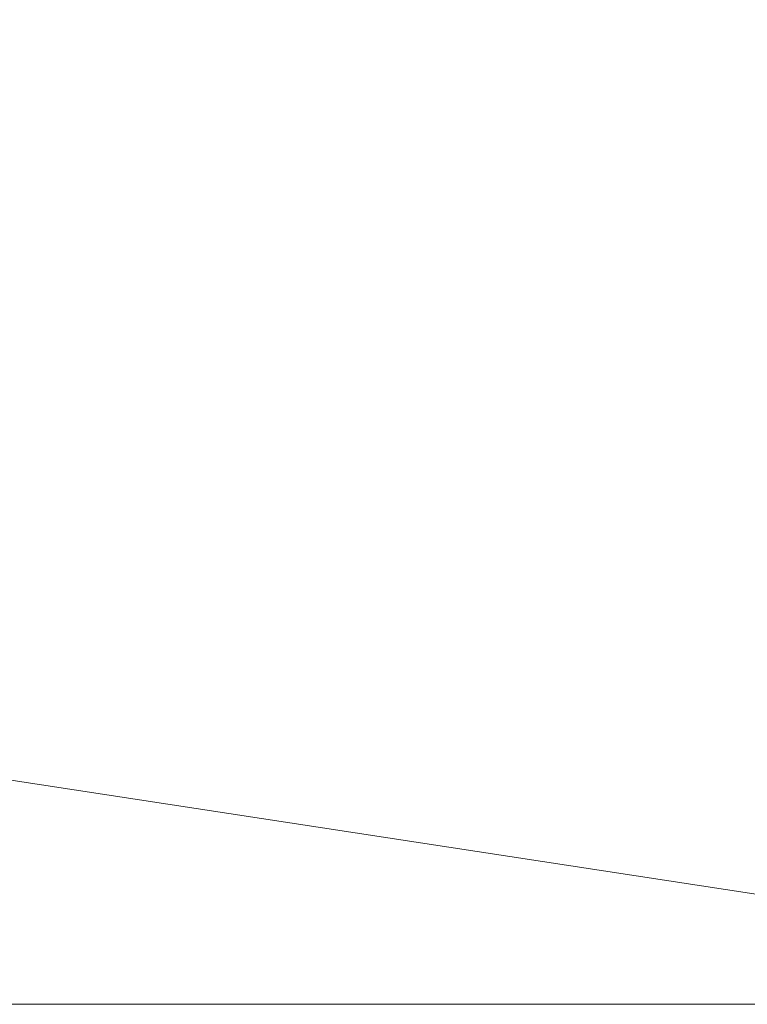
# Model space of a CAD drawing. Header units: inches. Extents: x -263 to 530, y -1 to 602.
# Tile 44 of 256: x -153.68 to -148.09, y 126 to 133.57. Entities that reach past the tile are written whole.
import ezdxf

# ---------------------------------------------------------------- set-up
doc = ezdxf.new("R2010")
doc.units = ezdxf.units.IN
doc.header["$MEASUREMENT"] = 0
doc.layers.add('A-WALL', color=113, linetype='Continuous', lineweight=13)

msp = doc.modelspace()

# ---------------------------------------------------------------- meshes
at = {"layer": 'A-WALL', "lineweight": 18}
mesh = msp.add_polyface(dxfattribs=at)
corners = [(-204.5, 134.5, 114.5), (-198, 134.5, 114.5), (-142.5, 134.5, 114.5), (-142.5, 126, 114.5), (-204.5, 126, 114.5)]
mesh.append_faces([[corners[k] for k in face] for face in [(1, 4, 0)]], dxfattribs={"vtx0": -1})
mesh.append_faces([[corners[k] for k in face] for face in [(3, 4, 1, 2)]], dxfattribs={"vtx1": -1})
mesh = msp.add_polyface(dxfattribs=at)
corners = [(-142.5, 134.5, 260), (-198, 134.5, 260), (-204.5, 134.5, 260), (-204.5, 126, 260), (-142.5, 126, 260)]
mesh.append_faces([[corners[k] for k in face] for face in [(1, 4, 0)]], dxfattribs={"vtx0": -1})
mesh.append_faces([[corners[k] for k in face] for face in [(3, 4, 1, 2)]], dxfattribs={"vtx1": -1})
mesh = msp.add_polyface(dxfattribs=at)
corners = [(-192, 134.5, -6), (-142.5, 134.5, -6), (-142.5, 126, -6), (-192, 126, -6)]
mesh.append_faces([[corners[k] for k in face] for face in [(3, 0, 1, 2)]])
mesh = msp.add_polyface(dxfattribs=at)
corners = [(-142.5, 134.5, 114.5), (-192, 134.5, 114.5), (-192, 126, 114.5), (-142.5, 126, 114.5)]
mesh.append_faces([[corners[k] for k in face] for face in [(0, 1, 2, 3)]])
mesh = msp.add_polyface(dxfattribs=at)
corners = [(-142.5, 126, 114.5), (-142.5, 126, 260), (-204.5, 126, 260), (-204.5, 126, 114.5), (-155, 126, 223), (-155, 126, 151), (-187, 126, 151), (-187, 126, 223)]
mesh.append_faces([[corners[k] for k in face] for face in [(3, 6, 7, 2), (6, 3, 0, 5)]], dxfattribs={"vtx0": -1, "vtx2": -1})
mesh.append_faces([[corners[k] for k in face] for face in [(1, 2, 7, 4), (4, 5, 0, 1)]], dxfattribs={"vtx1": -1, "vtx3": -1})
mesh = msp.add_polyface(dxfattribs=at)
corners = [(-142.5, 126, -6), (-142.5, 126, 114.5), (-192, 126, 114.5), (-192, 126, -6)]
mesh.append_faces([[corners[k] for k in face] for face in [(2, 3, 0, 1)]])

doc.saveas('drawing.dxf')
